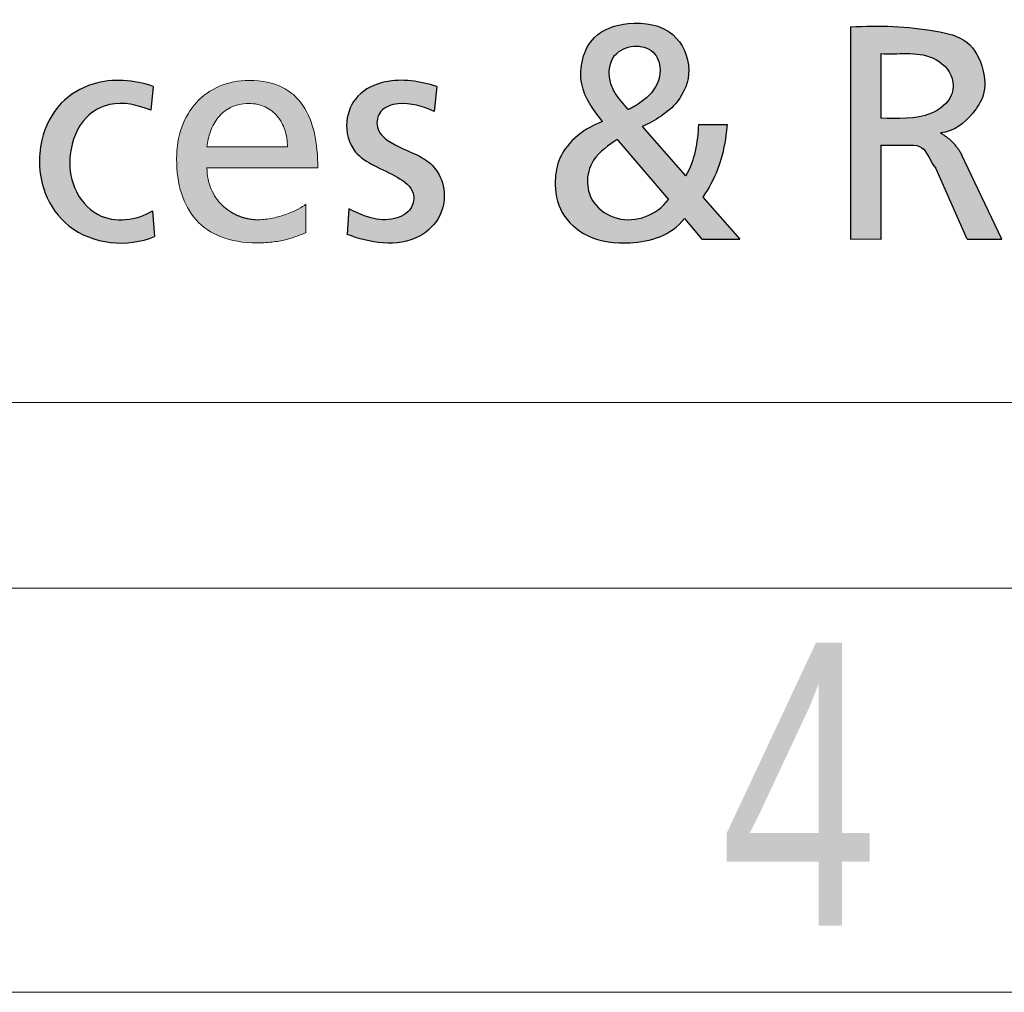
# Model space of a CAD drawing. Header units: millimetres. Extents: x 0 to 594, y 0 to 424.
# Tile 3 of 13: x 416 to 429, y 0 to 12. Entities that reach past the tile are written whole.
import ezdxf

# ---------------------------------------------------------------- set-up
doc = ezdxf.new("R2010")
doc.units = ezdxf.units.MM
doc.header["$LTSCALE"] = 0.25
doc.layers.add('FORMAT', color=7, linetype='Continuous')
doc.styles.add('SLDTEXTSTYLE3', font='TXT', dxfattribs={"width": 0.75})

# ---------------------------------------------------------------- blocks, each defined once
blk = doc.blocks.new('cajetin')
at = {"color": 7, "linetype": 'Continuous', "lineweight": 18}
for p, q in [((853.5, 7.5), (7.5, 7.5)), ((861, 0), (0, 0))]:
    blk.add_line(p, q, dxfattribs=at)
at = {"color": 7, "linetype": 'Continuous', "lineweight": 0, "insert": (618.00729158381, 6.489063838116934), "char_height": 5.25, "attachment_point": 2, "style": 'SLDTEXTSTYLE3'}
blk.add_mtext('4', dxfattribs=at)
blk = doc.blocks.new('LOGO_sombreado')
at = {"linetype": 'Continuous'}
h = blk.add_hatch(color=7, dxfattribs=at)
edge = h.paths.add_edge_path(flags=0)
edge.add_spline(control_points=[(21.80518499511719, 2.542211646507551), (21.87715258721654, 2.650277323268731), (22.03221727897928, 2.933266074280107), (22.09147354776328, 3.253403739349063), (22.10612114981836, 3.44187780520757)], knot_values=[0, 0, 0, 0, 0.4065839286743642, 1, 1, 1, 1], weights=[1, 1, 1, 1, 1], degree=3, periodic=0)
edge.add_line((22.10612114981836, 3.441877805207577), (21.75261181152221, 3.442482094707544))
edge.add_spline(control_points=[(21.75261181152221, 3.442482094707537), (21.73771256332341, 3.223558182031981), (21.71383364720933, 2.995582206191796), (21.590480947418, 2.80556099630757)], knot_values=[0, 0, 0, 0, 1, 1, 1, 1], weights=[1, 1, 1, 1], degree=3, periodic=0)
edge.add_line((21.59048094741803, 2.80556099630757), (21.05568476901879, 3.41589335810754))
edge.add_spline(control_points=[(21.05568476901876, 3.41589335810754), (21.21405843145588, 3.49108382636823), (21.50401468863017, 3.656432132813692), (21.6971531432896, 4.135566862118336), (21.46527757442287, 4.649830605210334), (20.91634414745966, 4.739435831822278), (20.3687136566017, 4.557154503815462), (20.21852997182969, 3.932741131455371), (20.45354487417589, 3.615640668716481), (20.56548515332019, 3.480068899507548)], knot_values=[0, 0, 0, 0, 0.1490557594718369, 0.2667255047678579, 0.3997881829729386, 0.5586868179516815, 0.6849578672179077, 0.8509330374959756, 1, 1, 1, 1], weights=[1, 1, 1, 1, 1, 1, 1, 1, 1, 1], degree=3, periodic=0)
edge.add_spline(control_points=[(20.56548515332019, 3.480068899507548), (20.35092752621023, 3.401936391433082), (20.04367555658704, 3.175232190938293), (19.95698732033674, 2.707680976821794), (20.02666153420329, 2.324769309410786), (20.3941320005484, 2.005132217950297), (20.98353484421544, 1.941171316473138), (21.41004107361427, 2.065528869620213), (21.5785764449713, 2.278258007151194)], knot_values=[0, 0, 0, 0, 0.2281589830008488, 0.3202652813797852, 0.4488884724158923, 0.5851883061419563, 0.7570426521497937, 1, 1, 1, 1], weights=[1, 1, 1, 1, 1, 1, 1, 1, 1], degree=3, periodic=0)
edge.add_line((21.57857644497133, 2.278258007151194), (21.79382435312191, 2.02264356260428))
edge.add_line((21.79382435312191, 2.02264356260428), (22.26408241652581, 2.02264356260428))
edge.add_line((22.26408241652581, 2.02264356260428), (21.80518499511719, 2.542211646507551))
edge = h.paths.add_edge_path(flags=0)
edge.add_spline(control_points=[(21.37910049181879, 2.515622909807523), (21.24077429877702, 2.319796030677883), (20.84880579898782, 2.17311589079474), (20.44699734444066, 2.429463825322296), (20.35015849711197, 2.72723700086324), (20.43540659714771, 3.053012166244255), (20.64409038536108, 3.183991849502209), (20.74640941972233, 3.257569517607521)], knot_values=[0, 0, 0, 0, 0.3539609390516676, 0.5292754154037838, 0.6541513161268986, 0.8034518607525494, 1, 1, 1, 1], weights=[1, 1, 1, 1, 1, 1, 1, 1], degree=3, periodic=0)
edge.add_line((20.74640941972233, 3.257569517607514), (21.37910049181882, 2.515622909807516))
edge = h.paths.add_edge_path(flags=0)
edge.add_spline(control_points=[(20.88225369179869, 3.627273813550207), (20.82466989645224, 3.691802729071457), (20.7286787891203, 3.799371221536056), (20.6263960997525, 4.02575127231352), (20.66276279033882, 4.316230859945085), (20.94328487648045, 4.440864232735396), (21.21540433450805, 4.373629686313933), (21.3184032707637, 4.078570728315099), (21.19461075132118, 3.829591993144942), (21.055464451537, 3.73118651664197), (21.0107256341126, 3.699546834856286)], knot_values=[0, 0, 0, 0, 0.1287241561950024, 0.2145807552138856, 0.3703793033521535, 0.5029583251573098, 0.6266524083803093, 0.7444102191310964, 0.9178218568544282, 1, 1, 1, 1], weights=[1, 1, 1, 1, 1, 1, 1, 1, 1, 1, 1], degree=3, periodic=0)
edge.add_spline(control_points=[(21.0107256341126, 3.699546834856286), (20.94895017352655, 3.659036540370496), (20.88225369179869, 3.627273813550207)], knot_values=[0, 0, 0, 1, 1, 1], weights=[1, 1, 1], degree=2, periodic=0)
h = blk.add_hatch(color=7, dxfattribs=at)
edge = h.paths.add_edge_path(flags=0)
edge.add_line((24.00897634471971, 3.188218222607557), (24.36846879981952, 3.188218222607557))
edge.add_spline(control_points=[(24.36846879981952, 3.188218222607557), (24.43417487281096, 3.188218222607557), (24.57204739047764, 3.167928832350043), (24.62737304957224, 2.966254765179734), (24.68709393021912, 2.902411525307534)], knot_values=[0, 0, 0, 0, 0.3333596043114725, 1, 1, 1, 1], weights=[1, 1, 1, 1, 1], degree=3, periodic=0)
edge.add_line((24.68709393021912, 2.902411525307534), (25.07516314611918, 2.022535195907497))
edge.add_line((25.07516314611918, 2.022535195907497), (25.50612394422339, 2.022535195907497))
edge.add_line((25.50612394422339, 2.022535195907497), (25.00818043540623, 3.071690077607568))
edge.add_spline(control_points=[(25.00818043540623, 3.071690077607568), (24.91213326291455, 3.240049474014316), (24.74730285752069, 3.338875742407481)], knot_values=[0, 0, 0, 1, 1, 1], weights=[1, 1, 1], degree=2, periodic=0)
edge.add_spline(control_points=[(24.74730285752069, 3.338875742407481), (24.9167825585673, 3.354488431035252), (25.11052005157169, 3.514372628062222), (25.31044044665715, 3.815909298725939), (25.28905342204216, 4.15031328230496), (25.10735416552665, 4.51311518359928), (24.45667683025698, 4.652657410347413), (23.9979732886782, 4.671965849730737), (23.63131109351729, 4.650785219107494)], knot_values=[0, 0, 0, 0, 0.1644101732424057, 0.2524804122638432, 0.3603426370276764, 0.4947050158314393, 0.6362272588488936, 1, 1, 1, 1], weights=[1, 1, 1, 1, 1, 1, 1, 1, 1], degree=3, periodic=0)
edge.add_line((23.63131109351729, 4.650785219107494), (23.63131109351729, 2.023209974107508))
edge.add_line((23.63131109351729, 2.023209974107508), (24.00897634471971, 2.020548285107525))
edge.add_line((24.00897634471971, 2.020548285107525), (24.00897634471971, 3.188218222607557))
edge = h.paths.add_edge_path(flags=0)
edge.add_line((24.00864978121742, 3.518649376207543), (24.00864978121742, 4.319927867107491))
edge.add_spline(control_points=[(24.00864978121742, 4.319927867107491), (24.21515060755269, 4.303056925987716), (24.57492757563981, 4.384192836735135), (24.916849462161, 4.071875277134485), (24.90140032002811, 3.747590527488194), (24.54786482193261, 3.486641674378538), (24.21699973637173, 3.518563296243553), (24.00864978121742, 3.518649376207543)], knot_values=[0, 0, 0, 0, 0.2978892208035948, 0.45942292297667, 0.5557703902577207, 0.7086388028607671, 1, 1, 1, 1], weights=[1, 1, 1, 1, 1, 1, 1, 1], degree=3, periodic=0)
h = blk.add_hatch(color=7, dxfattribs=at)
edge = h.paths.add_edge_path(flags=0)
edge.add_arc((16.30196241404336, 2.904385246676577), 0.6409930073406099, 248.03441069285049, 270.0502968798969, ccw=False)
edge.add_spline(control_points=[(16.06219918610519, 2.309922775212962), (15.9868891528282, 2.340333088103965), (15.91875832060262, 2.384543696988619), (15.86030607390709, 2.440932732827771)], knot_values=[23.38426970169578, 23.38426970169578, 23.38426970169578, 23.38426970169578, 23.7679247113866, 23.7679247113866, 23.7679247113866, 23.7679247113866], weights=[1, 0.9877716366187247, 0.9877716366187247, 1], degree=3, periodic=0)
edge.add_arc((16.29055579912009, 2.885258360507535), 0.6184982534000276, 203.0223573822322, 225.9220705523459, ccw=False)
edge.add_spline(control_points=[(15.72131949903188, 2.643369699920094), (15.68820443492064, 2.721202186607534), (15.66959231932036, 2.808945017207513), (15.66959231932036, 2.904060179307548)], knot_values=[0, 0, 0, 0, 1, 1, 1, 1], weights=[1, 1, 1, 1], degree=3, periodic=0)
edge.add_line((15.66959231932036, 2.904060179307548), (17.04090640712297, 2.904060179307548))
edge.add_spline(control_points=[(17.04090640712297, 2.904060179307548), (17.04090640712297, 3.05839570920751), (17.02791418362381, 3.203425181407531), (16.99848528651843, 3.333951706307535)], knot_values=[2, 2, 2, 2, 3, 3, 3, 3], weights=[1, 1, 1, 1], degree=3, periodic=0)
edge.add_spline(control_points=[(16.99848528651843, 3.333951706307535), (16.96905638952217, 3.464478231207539), (16.92313039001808, 3.58074352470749), (16.85714198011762, 3.677550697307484)], knot_values=[3, 3, 3, 3, 4, 4, 4, 4], weights=[1, 1, 1, 1], degree=3, periodic=0)
edge.add_spline(control_points=[(16.85714198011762, 3.677550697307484), (16.79121399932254, 3.774478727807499), (16.70528403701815, 3.852069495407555), (16.59578678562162, 3.905488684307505)], knot_values=[4, 4, 4, 4, 5, 5, 5, 5], weights=[1, 1, 1, 1], degree=3, periodic=0)
edge.add_spline(control_points=[(16.59578678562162, 3.905488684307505), (16.48634996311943, 3.958907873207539), (16.35328542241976, 3.988034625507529), (16.19326957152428, 3.988034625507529), (16.05772744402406, 3.988034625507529), (15.93372724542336, 3.962896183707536), (15.82398827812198, 3.916245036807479)], knot_values=[5, 5, 5, 5, 6, 6, 6, 7, 7, 7, 7], weights=[1, 1, 1, 1, 1, 1, 1], degree=3, periodic=0)
edge.add_spline(control_points=[(15.82398827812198, 3.916245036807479), (15.71418888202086, 3.8697147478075), (15.61871114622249, 3.801671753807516), (15.54009308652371, 3.715741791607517)], knot_values=[7, 7, 7, 7, 8, 8, 8, 8], weights=[1, 1, 1, 1], degree=3, periodic=0)
edge.add_spline(control_points=[(15.54009308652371, 3.715741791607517), (15.46153545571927, 3.629932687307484), (15.39989793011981, 3.526357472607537), (15.35789981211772, 3.40864188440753)], knot_values=[8, 8, 8, 8, 9, 9, 9, 9], weights=[1, 1, 1, 1], degree=3, periodic=0)
edge.add_spline(control_points=[(15.35789981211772, 3.40864188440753), (15.31596212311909, 3.290926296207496), (15.2936034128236, 3.159191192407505), (15.2936034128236, 3.016941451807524), (15.2936034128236, 2.860430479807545), (15.31312196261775, 2.71733473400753), (15.35300506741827, 2.590554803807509)], knot_values=[9, 9, 9, 9, 10, 10, 10, 11, 11, 11, 11], weights=[1, 1, 1, 1, 1, 1, 1], degree=3, periodic=0)
edge.add_spline(control_points=[(15.35300506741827, 2.590554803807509), (15.39294860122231, 2.463774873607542), (15.45325669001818, 2.353310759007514), (15.53483576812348, 2.262425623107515)], knot_values=[11, 11, 11, 11, 12, 12, 12, 12], weights=[1, 1, 1, 1], degree=3, periodic=0)
edge.add_spline(control_points=[(15.53483576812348, 2.262425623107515), (15.61641484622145, 2.171540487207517), (15.71938577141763, 2.10035518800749), (15.8444736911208, 2.051770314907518)], knot_values=[12, 12, 12, 12, 13, 13, 13, 13], weights=[1, 1, 1, 1], degree=3, periodic=0)
edge.add_spline(control_points=[(15.8444736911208, 2.051770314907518), (15.96956161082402, 2.003185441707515), (16.11688738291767, 1.977321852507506), (16.28729701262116, 1.977321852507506), (16.36645893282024, 1.977321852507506), (16.43558964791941, 1.982035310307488), (16.49674374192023, 1.989770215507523)], knot_values=[13, 13, 13, 13, 14, 14, 14, 15, 15, 15, 15], weights=[1, 1, 1, 1, 1, 1, 1], degree=3, periodic=0)
edge.add_spline(control_points=[(16.49674374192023, 1.989770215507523), (16.55789783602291, 1.997625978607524), (16.61113573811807, 2.00850318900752), (16.65869331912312, 2.020951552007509)], knot_values=[15, 15, 15, 15, 16, 16, 16, 16], weights=[1, 1, 1, 1], degree=3, periodic=0)
edge.add_spline(control_points=[(16.65869331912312, 2.020951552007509), (16.70631132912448, 2.033399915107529), (16.74824901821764, 2.04729857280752), (16.78668182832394, 2.061318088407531)], knot_values=[16, 16, 16, 16, 17, 17, 17, 17], weights=[1, 1, 1, 1], degree=3, periodic=0)
edge.add_spline(control_points=[(16.78668182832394, 2.061318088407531), (16.82517506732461, 2.075095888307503), (16.86016342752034, 2.088994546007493), (16.89400363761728, 2.101201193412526)], knot_values=[17, 17, 17, 17, 18, 18, 18, 18], weights=[1, 1, 1, 1], degree=3, periodic=0)
edge.add_line((16.89400363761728, 2.101201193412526), (16.89400363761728, 2.455314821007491))
edge.add_spline(control_points=[(16.89400363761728, 2.455314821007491), (16.87237007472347, 2.437427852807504), (16.83919458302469, 2.41664029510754), (16.79792161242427, 2.395248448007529)], knot_values=[19.00002, 19.00002, 19.00002, 19.00002, 20.00002, 20.00002, 20.00002, 20.00002], weights=[1, 1, 1, 1], degree=3, periodic=0)
edge.add_spline(control_points=[(16.79792161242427, 2.395248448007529), (16.75664864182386, 2.373856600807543), (16.70727819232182, 2.352102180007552), (16.65337557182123, 2.332644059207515)], knot_values=[20.00002, 20.00002, 20.00002, 20.00002, 21.00002, 21.00002, 21.00002, 21.00002], weights=[1, 1, 1, 1], degree=3, periodic=0)
edge.add_spline(control_points=[(16.65337557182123, 2.332644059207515), (16.5994729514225, 2.313185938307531), (16.54091730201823, 2.295782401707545), (16.48127393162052, 2.2833340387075)], knot_values=[21.00002, 21.00002, 21.00002, 21.00002, 22.00002, 22.00002, 22.00002, 22.00002], weights=[1, 1, 1, 1], degree=3, periodic=0)
edge.add_spline(control_points=[(16.48127393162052, 2.2833340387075), (16.42163056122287, 2.270885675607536), (16.36089946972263, 2.263392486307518), (16.30252510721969, 2.263392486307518)], knot_values=[22.00002, 22.00002, 22.00002, 22.00002, 23.00002, 23.00002, 23.00002, 23.00002], weights=[1, 1, 1, 1], degree=3, periodic=0)
edge = h.paths.add_edge_path(flags=0)
edge.add_spline(control_points=[(15.66959231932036, 3.166926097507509), (15.67611864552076, 3.229167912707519), (15.69001730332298, 3.293826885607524), (15.71255730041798, 3.355706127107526)], knot_values=[8, 8, 8, 8, 9, 9, 9, 9], weights=[1, 1, 1, 1], degree=3, periodic=0)
edge.add_spline(control_points=[(15.71255730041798, 3.355706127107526), (15.73509729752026, 3.417585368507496), (15.76627863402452, 3.476684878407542), (15.80755160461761, 3.528049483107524)], knot_values=[9, 9, 9, 9, 10, 10, 10, 10], weights=[1, 1, 1, 1], degree=3, periodic=0)
edge.add_spline(control_points=[(15.80755160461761, 3.528049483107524), (15.84876414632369, 3.579414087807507), (15.9000078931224, 3.623043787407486), (15.96255185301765, 3.653741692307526)], knot_values=[0, 0, 0, 0, 1, 1, 1, 1], weights=[1, 1, 1, 1], degree=3, periodic=0)
edge.add_spline(control_points=[(15.96255185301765, 3.653741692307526), (16.02515624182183, 3.684560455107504), (16.09912127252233, 3.702447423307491), (16.18577638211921, 3.702447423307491), (16.26215857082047, 3.702447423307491), (16.3302015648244, 3.687340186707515), (16.38942193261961, 3.660147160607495)], knot_values=[1, 1, 1, 1, 2, 2, 2, 3, 3, 3, 3], weights=[1, 1, 1, 1, 1, 1, 1], degree=3, periodic=0)
edge.add_spline(control_points=[(16.38942193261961, 3.660147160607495), (16.44864230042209, 3.632954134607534), (16.49897961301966, 3.593554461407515), (16.53976915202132, 3.545090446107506)], knot_values=[3, 3, 3, 3, 4, 4, 4, 4], weights=[1, 1, 1, 1], degree=3, periodic=0)
edge.add_spline(control_points=[(16.53976915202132, 3.545090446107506), (16.58049826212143, 3.496505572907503), (16.61174002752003, 3.438735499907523), (16.63276930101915, 3.374801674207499)], knot_values=[4, 4, 4, 4, 5, 5, 5, 5], weights=[1, 1, 1, 1], degree=3, periodic=0)
edge.add_spline(control_points=[(16.63276930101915, 3.374801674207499), (16.65385900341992, 3.31074699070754), (16.66467578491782, 3.24052855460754), (16.66467578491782, 3.166926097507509)], knot_values=[5, 5, 5, 5, 6, 6, 6, 6], weights=[1, 1, 1, 1], degree=3, periodic=0)
edge.add_line((16.66467578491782, 3.166926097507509), (16.41588981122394, 3.166926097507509))
edge.add_line((16.41588981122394, 3.166926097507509), (15.66959231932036, 3.166926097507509))
h = blk.add_hatch(color=7, dxfattribs=at)
edge = h.paths.add_edge_path(flags=0)
edge.add_arc((16.30196241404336, 2.904385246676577), 0.6409930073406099, 248.03441069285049, 270.0502968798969, ccw=False)
edge.add_spline(control_points=[(16.06219918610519, 2.309922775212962), (15.9868891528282, 2.340333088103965), (15.91875832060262, 2.384543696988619), (15.86030607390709, 2.440932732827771)], knot_values=[23.38426970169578, 23.38426970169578, 23.38426970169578, 23.38426970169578, 23.7679247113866, 23.7679247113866, 23.7679247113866, 23.7679247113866], weights=[1, 0.9877716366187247, 0.9877716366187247, 1], degree=3, periodic=0)
edge.add_arc((16.29055579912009, 2.885258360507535), 0.6184982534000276, 203.0223573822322, 225.9220705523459, ccw=False)
edge.add_spline(control_points=[(15.72131949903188, 2.643369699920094), (15.68820443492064, 2.721202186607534), (15.66959231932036, 2.808945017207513), (15.66959231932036, 2.904060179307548)], knot_values=[0, 0, 0, 0, 1, 1, 1, 1], weights=[1, 1, 1, 1], degree=3, periodic=0)
edge.add_line((15.66959231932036, 2.904060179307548), (17.04090640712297, 2.904060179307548))
edge.add_spline(control_points=[(17.04090640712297, 2.904060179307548), (17.04090640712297, 3.05839570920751), (17.02791418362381, 3.203425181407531), (16.99848528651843, 3.333951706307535)], knot_values=[2, 2, 2, 2, 3, 3, 3, 3], weights=[1, 1, 1, 1], degree=3, periodic=0)
edge.add_spline(control_points=[(16.99848528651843, 3.333951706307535), (16.96905638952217, 3.464478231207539), (16.92313039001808, 3.58074352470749), (16.85714198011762, 3.677550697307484)], knot_values=[3, 3, 3, 3, 4, 4, 4, 4], weights=[1, 1, 1, 1], degree=3, periodic=0)
edge.add_spline(control_points=[(16.85714198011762, 3.677550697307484), (16.79121399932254, 3.774478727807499), (16.70528403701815, 3.852069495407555), (16.59578678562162, 3.905488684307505)], knot_values=[4, 4, 4, 4, 5, 5, 5, 5], weights=[1, 1, 1, 1], degree=3, periodic=0)
edge.add_spline(control_points=[(16.59578678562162, 3.905488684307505), (16.48634996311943, 3.958907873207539), (16.35328542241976, 3.988034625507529), (16.19326957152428, 3.988034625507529), (16.05772744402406, 3.988034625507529), (15.93372724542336, 3.962896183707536), (15.82398827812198, 3.916245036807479)], knot_values=[5, 5, 5, 5, 6, 6, 6, 7, 7, 7, 7], weights=[1, 1, 1, 1, 1, 1, 1], degree=3, periodic=0)
edge.add_spline(control_points=[(15.82398827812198, 3.916245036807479), (15.71418888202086, 3.8697147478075), (15.61871114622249, 3.801671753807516), (15.54009308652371, 3.715741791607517)], knot_values=[7, 7, 7, 7, 8, 8, 8, 8], weights=[1, 1, 1, 1], degree=3, periodic=0)
edge.add_spline(control_points=[(15.54009308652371, 3.715741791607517), (15.46153545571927, 3.629932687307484), (15.39989793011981, 3.526357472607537), (15.35789981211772, 3.40864188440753)], knot_values=[8, 8, 8, 8, 9, 9, 9, 9], weights=[1, 1, 1, 1], degree=3, periodic=0)
edge.add_spline(control_points=[(15.35789981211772, 3.40864188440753), (15.31596212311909, 3.290926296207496), (15.2936034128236, 3.159191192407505), (15.2936034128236, 3.016941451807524), (15.2936034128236, 2.860430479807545), (15.31312196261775, 2.71733473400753), (15.35300506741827, 2.590554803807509)], knot_values=[9, 9, 9, 9, 10, 10, 10, 11, 11, 11, 11], weights=[1, 1, 1, 1, 1, 1, 1], degree=3, periodic=0)
edge.add_spline(control_points=[(15.35300506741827, 2.590554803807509), (15.39294860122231, 2.463774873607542), (15.45325669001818, 2.353310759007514), (15.53483576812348, 2.262425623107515)], knot_values=[11, 11, 11, 11, 12, 12, 12, 12], weights=[1, 1, 1, 1], degree=3, periodic=0)
edge.add_spline(control_points=[(15.53483576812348, 2.262425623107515), (15.61641484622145, 2.171540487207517), (15.71938577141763, 2.10035518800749), (15.8444736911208, 2.051770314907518)], knot_values=[12, 12, 12, 12, 13, 13, 13, 13], weights=[1, 1, 1, 1], degree=3, periodic=0)
edge.add_spline(control_points=[(15.8444736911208, 2.051770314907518), (15.96956161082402, 2.003185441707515), (16.11688738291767, 1.977321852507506), (16.28729701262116, 1.977321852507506), (16.36645893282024, 1.977321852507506), (16.43558964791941, 1.982035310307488), (16.49674374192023, 1.989770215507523)], knot_values=[13, 13, 13, 13, 14, 14, 14, 15, 15, 15, 15], weights=[1, 1, 1, 1, 1, 1, 1], degree=3, periodic=0)
edge.add_spline(control_points=[(16.49674374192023, 1.989770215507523), (16.55789783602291, 1.997625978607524), (16.61113573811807, 2.00850318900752), (16.65869331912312, 2.020951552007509)], knot_values=[15, 15, 15, 15, 16, 16, 16, 16], weights=[1, 1, 1, 1], degree=3, periodic=0)
edge.add_spline(control_points=[(16.65869331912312, 2.020951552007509), (16.70631132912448, 2.033399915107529), (16.74824901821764, 2.04729857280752), (16.78668182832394, 2.061318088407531)], knot_values=[16, 16, 16, 16, 17, 17, 17, 17], weights=[1, 1, 1, 1], degree=3, periodic=0)
edge.add_spline(control_points=[(16.78668182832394, 2.061318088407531), (16.82517506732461, 2.075095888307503), (16.86016342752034, 2.088994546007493), (16.89400363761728, 2.101201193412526)], knot_values=[17, 17, 17, 17, 18, 18, 18, 18], weights=[1, 1, 1, 1], degree=3, periodic=0)
edge.add_line((16.89400363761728, 2.101201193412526), (16.89400363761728, 2.455314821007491))
edge.add_spline(control_points=[(16.89400363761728, 2.455314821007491), (16.87237007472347, 2.437427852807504), (16.83919458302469, 2.41664029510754), (16.79792161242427, 2.395248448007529)], knot_values=[19.00002, 19.00002, 19.00002, 19.00002, 20.00002, 20.00002, 20.00002, 20.00002], weights=[1, 1, 1, 1], degree=3, periodic=0)
edge.add_spline(control_points=[(16.79792161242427, 2.395248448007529), (16.75664864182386, 2.373856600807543), (16.70727819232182, 2.352102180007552), (16.65337557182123, 2.332644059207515)], knot_values=[20.00002, 20.00002, 20.00002, 20.00002, 21.00002, 21.00002, 21.00002, 21.00002], weights=[1, 1, 1, 1], degree=3, periodic=0)
edge.add_spline(control_points=[(16.65337557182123, 2.332644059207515), (16.5994729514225, 2.313185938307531), (16.54091730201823, 2.295782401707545), (16.48127393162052, 2.2833340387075)], knot_values=[21.00002, 21.00002, 21.00002, 21.00002, 22.00002, 22.00002, 22.00002, 22.00002], weights=[1, 1, 1, 1], degree=3, periodic=0)
edge.add_spline(control_points=[(16.48127393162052, 2.2833340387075), (16.42163056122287, 2.270885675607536), (16.36089946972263, 2.263392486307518), (16.30252510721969, 2.263392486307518)], knot_values=[22.00002, 22.00002, 22.00002, 22.00002, 23.00002, 23.00002, 23.00002, 23.00002], weights=[1, 1, 1, 1], degree=3, periodic=0)
edge = h.paths.add_edge_path(flags=0)
edge.add_spline(control_points=[(15.66959231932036, 3.166926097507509), (15.67611864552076, 3.229167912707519), (15.69001730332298, 3.293826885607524), (15.71255730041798, 3.355706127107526)], knot_values=[8, 8, 8, 8, 9, 9, 9, 9], weights=[1, 1, 1, 1], degree=3, periodic=0)
edge.add_spline(control_points=[(15.71255730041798, 3.355706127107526), (15.73509729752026, 3.417585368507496), (15.76627863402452, 3.476684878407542), (15.80755160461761, 3.528049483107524)], knot_values=[9, 9, 9, 9, 10, 10, 10, 10], weights=[1, 1, 1, 1], degree=3, periodic=0)
edge.add_spline(control_points=[(15.80755160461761, 3.528049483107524), (15.84876414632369, 3.579414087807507), (15.9000078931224, 3.623043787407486), (15.96255185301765, 3.653741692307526)], knot_values=[0, 0, 0, 0, 1, 1, 1, 1], weights=[1, 1, 1, 1], degree=3, periodic=0)
edge.add_spline(control_points=[(15.96255185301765, 3.653741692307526), (16.02515624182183, 3.684560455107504), (16.09912127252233, 3.702447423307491), (16.18577638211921, 3.702447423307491), (16.26215857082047, 3.702447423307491), (16.3302015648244, 3.687340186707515), (16.38942193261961, 3.660147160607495)], knot_values=[1, 1, 1, 1, 2, 2, 2, 3, 3, 3, 3], weights=[1, 1, 1, 1, 1, 1, 1], degree=3, periodic=0)
edge.add_spline(control_points=[(16.38942193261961, 3.660147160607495), (16.44864230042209, 3.632954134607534), (16.49897961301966, 3.593554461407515), (16.53976915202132, 3.545090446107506)], knot_values=[3, 3, 3, 3, 4, 4, 4, 4], weights=[1, 1, 1, 1], degree=3, periodic=0)
edge.add_spline(control_points=[(16.53976915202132, 3.545090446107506), (16.58049826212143, 3.496505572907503), (16.61174002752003, 3.438735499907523), (16.63276930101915, 3.374801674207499)], knot_values=[4, 4, 4, 4, 5, 5, 5, 5], weights=[1, 1, 1, 1], degree=3, periodic=0)
edge.add_spline(control_points=[(16.63276930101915, 3.374801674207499), (16.65385900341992, 3.31074699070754), (16.66467578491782, 3.24052855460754), (16.66467578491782, 3.166926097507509)], knot_values=[5, 5, 5, 5, 6, 6, 6, 6], weights=[1, 1, 1, 1], degree=3, periodic=0)
edge.add_line((16.66467578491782, 3.166926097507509), (16.41588981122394, 3.166926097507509))
edge.add_line((16.41588981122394, 3.166926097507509), (15.66959231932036, 3.166926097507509))
at = {"layer": 'FORMAT'}
h = blk.add_hatch(color=256, dxfattribs=at)
edge = h.paths.add_edge_path(flags=0)
edge.add_spline(control_points=[(14.99369455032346, 2.372406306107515), (14.80342185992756, 2.254375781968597), (14.34987523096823, 2.197414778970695), (13.99277567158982, 2.64196762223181), (13.944642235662, 3.102252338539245), (14.10101038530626, 3.522035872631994), (14.51883264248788, 3.756115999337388), (14.81805017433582, 3.681829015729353), (14.97514286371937, 3.6195389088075)], knot_values=[0, 0, 0, 0, 0.2397356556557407, 0.3927620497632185, 0.535376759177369, 0.7077411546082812, 0.8207777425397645, 1, 1, 1, 1], weights=[1, 1, 1, 1, 1, 1, 1, 1, 1], degree=3, periodic=0)
edge.add_line((14.9751428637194, 3.619538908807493), (15.00505519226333, 3.913344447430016))
edge.add_spline(control_points=[(15.00505519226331, 3.913344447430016), (14.76920025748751, 3.993950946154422), (14.33818000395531, 4.031805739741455), (13.81780714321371, 3.723664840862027), (13.56464290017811, 3.213677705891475), (13.59786689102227, 2.624369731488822), (14.05193056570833, 1.976556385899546), (14.68677269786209, 1.916141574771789), (15.02028328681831, 2.056362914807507)], knot_values=[0, 0, 0, 0, 0.1894416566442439, 0.3044366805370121, 0.4334053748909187, 0.5981526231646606, 0.7235130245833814, 1, 1, 1, 1], weights=[1, 1, 1, 1, 1, 1, 1, 1, 1], degree=3, periodic=0)
edge.add_line((15.02028328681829, 2.056362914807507), (14.99369455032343, 2.372406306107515))
h = blk.add_hatch(color=256, dxfattribs=at)
edge = h.paths.add_edge_path(flags=0)
edge.add_spline(control_points=[(17.40638067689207, 2.082468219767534), (17.67035797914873, 1.976452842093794), (18.16780218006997, 1.890030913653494), (18.58006166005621, 2.287243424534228), (18.63296039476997, 2.635792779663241), (18.51031553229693, 2.915258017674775), (18.23674949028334, 3.100513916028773), (17.95927731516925, 3.176307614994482), (17.74357760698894, 3.395620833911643), (17.80069950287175, 3.642227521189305), (18.1185738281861, 3.739478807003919), (18.34080093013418, 3.665491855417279), (18.48280150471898, 3.604552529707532)], knot_values=[0, 0, 0, 0, 0.2486171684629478, 0.3448877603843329, 0.4372737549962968, 0.5201900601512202, 0.5798426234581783, 0.701278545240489, 0.7559945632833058, 0.8108630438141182, 0.8735819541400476, 1, 1, 1, 1], weights=[1, 1, 1, 1, 1, 1, 1, 1, 1, 1, 1, 1, 1], degree=3, periodic=0)
edge.add_line((18.48280150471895, 3.604552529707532), (18.51271383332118, 3.913344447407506))
edge.add_spline(control_points=[(18.5127138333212, 3.913344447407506), (18.30798539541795, 3.97594575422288), (17.95824568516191, 4.037934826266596), (17.51325863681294, 3.834107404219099), (17.35512574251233, 3.470061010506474), (17.45001637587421, 3.102179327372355), (17.74979883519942, 2.919686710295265), (18.01160769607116, 2.811354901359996), (18.25300544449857, 2.63598903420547), (18.21179162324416, 2.369168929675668), (17.87657680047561, 2.19652374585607), (17.59254255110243, 2.311508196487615), (17.42493236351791, 2.398874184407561)], knot_values=[0, 0, 0, 0, 0.1768908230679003, 0.2801083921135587, 0.3736800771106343, 0.4799749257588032, 0.5584819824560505, 0.6484723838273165, 0.7229918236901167, 0.7734622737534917, 0.8394931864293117, 1, 1, 1, 1], weights=[1, 1, 1, 1, 1, 1, 1, 1, 1, 1, 1, 1, 1], degree=3, periodic=0)
edge.add_line((17.42493236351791, 2.398874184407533), (17.40638067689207, 2.082468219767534))
at = {"color": 7, "linetype": 'Continuous', "lineweight": 18}
for p, q in [((16.66467578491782, 3.166926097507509), (16.41588981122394, 3.166926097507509)), ((0, 1.387778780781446e-14), (72.50000000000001, 1.387778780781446e-14))]:
    blk.add_line(p, q, dxfattribs=at)
blk.add_arc((16.29055579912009, 2.885258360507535), 0.618498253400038, 203.022357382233, 225.9220705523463, dxfattribs=at)
at = {"color": 8, "linetype": 'Continuous', "lineweight": 0}
for points in [[(15.82398827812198, 3.916245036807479), (15.71418888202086, 3.8697147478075), (15.61871114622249, 3.801671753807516), (15.54009308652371, 3.715741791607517)], [(16.85714198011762, 3.677550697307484), (16.79121399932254, 3.774478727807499), (16.70528403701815, 3.852069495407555), (16.59578678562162, 3.905488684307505)], [(15.54009308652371, 3.715741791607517), (15.46153545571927, 3.629932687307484), (15.39989793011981, 3.526357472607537), (15.35789981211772, 3.40864188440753)], [(16.38942193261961, 3.660147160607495), (16.44864230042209, 3.632954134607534), (16.49897961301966, 3.593554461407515), (16.53976915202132, 3.545090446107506)], [(16.99848528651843, 3.333951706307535), (16.96905638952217, 3.464478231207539), (16.92313039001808, 3.58074352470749), (16.85714198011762, 3.677550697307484)], [(15.80755160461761, 3.528049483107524), (15.84876414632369, 3.579414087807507), (15.9000078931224, 3.623043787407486), (15.96255185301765, 3.653741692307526)], [(16.53976915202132, 3.545090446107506), (16.58049826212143, 3.496505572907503), (16.61174002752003, 3.438735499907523), (16.63276930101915, 3.374801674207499)], [(15.71255730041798, 3.355706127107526), (15.73509729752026, 3.417585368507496), (15.76627863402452, 3.476684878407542), (15.80755160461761, 3.528049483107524)], [(15.66959231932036, 3.166926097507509), (15.67611864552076, 3.229167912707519), (15.69001730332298, 3.293826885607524), (15.71255730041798, 3.355706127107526)], [(16.63276930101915, 3.374801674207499), (16.65385900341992, 3.31074699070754), (16.66467578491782, 3.24052855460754), (16.66467578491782, 3.166926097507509)], [(17.04090640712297, 2.904060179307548), (17.04090640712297, 3.05839570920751), (17.02791418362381, 3.203425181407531), (16.99848528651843, 3.333951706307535)], [(16.41588981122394, 3.166926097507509), (16.16712398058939, 3.166926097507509), (15.9183581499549, 3.166926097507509), (15.66959231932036, 3.166926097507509)], [(15.72131949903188, 2.643369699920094), (15.68820443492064, 2.721202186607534), (15.66959231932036, 2.808945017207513), (15.66959231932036, 2.904060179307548)], [(15.66959231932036, 2.904060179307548), (16.12669701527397, 2.904060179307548), (16.5838017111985, 2.904060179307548), (17.04090640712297, 2.904060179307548)], [(15.35300506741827, 2.590554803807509), (15.39294860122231, 2.463774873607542), (15.45325669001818, 2.353310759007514), (15.53483576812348, 2.262425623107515)], [(16.89400363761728, 2.455314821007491), (16.87237007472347, 2.437427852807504), (16.83919458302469, 2.41664029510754), (16.79792161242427, 2.395248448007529)], [(16.89400363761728, 2.101201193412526), (16.89400363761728, 2.219239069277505), (16.89400363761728, 2.337276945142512), (16.89400363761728, 2.455314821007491)], [(16.65337557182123, 2.332644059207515), (16.5994729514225, 2.313185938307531), (16.54091730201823, 2.295782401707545), (16.48127393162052, 2.2833340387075)], [(16.79792161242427, 2.395248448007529), (16.75664864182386, 2.373856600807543), (16.70727819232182, 2.352102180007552), (16.65337557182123, 2.332644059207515)], [(15.53483576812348, 2.262425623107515), (15.61641484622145, 2.171540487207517), (15.71938577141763, 2.10035518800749), (15.8444736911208, 2.051770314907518)], [(16.48127393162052, 2.2833340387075), (16.42163056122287, 2.270885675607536), (16.36089946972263, 2.263392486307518), (16.30252510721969, 2.263392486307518)], [(16.78668182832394, 2.061318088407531), (16.82517506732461, 2.075095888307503), (16.86016342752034, 2.088994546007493), (16.89400363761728, 2.101201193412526)], [(16.49674374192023, 1.989770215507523), (16.55789783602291, 1.997625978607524), (16.61113573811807, 2.00850318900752), (16.65869331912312, 2.020951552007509)], [(16.65869331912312, 2.020951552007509), (16.70631132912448, 2.033399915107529), (16.74824901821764, 2.04729857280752), (16.78668182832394, 2.061318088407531)]]:
    blk.add_open_spline(points, degree=3, dxfattribs=at)
for points, knots in [([(16.59578678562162, 3.905488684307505), (16.48634996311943, 3.958907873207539), (16.35328542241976, 3.988034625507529), (16.19326957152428, 3.988034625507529), (16.05772744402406, 3.988034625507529), (15.93372724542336, 3.962896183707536), (15.82398827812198, 3.916245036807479)], [5, 5, 5, 5, 6, 6, 6, 7, 7, 7, 7]), ([(15.96255185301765, 3.653741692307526), (16.02515624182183, 3.684560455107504), (16.09912127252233, 3.702447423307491), (16.18577638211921, 3.702447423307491), (16.26215857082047, 3.702447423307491), (16.3302015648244, 3.687340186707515), (16.38942193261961, 3.660147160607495)], [1, 1, 1, 1, 2, 2, 2, 3, 3, 3, 3]), ([(15.35789981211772, 3.40864188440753), (15.31596212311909, 3.290926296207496), (15.2936034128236, 3.159191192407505), (15.2936034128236, 3.016941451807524), (15.2936034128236, 2.860430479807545), (15.31312196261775, 2.71733473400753), (15.35300506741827, 2.590554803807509)], [9, 9, 9, 9, 10, 10, 10, 11, 11, 11, 11]), ([(15.8444736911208, 2.051770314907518), (15.96956161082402, 2.003185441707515), (16.11688738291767, 1.977321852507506), (16.28729701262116, 1.977321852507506), (16.36645893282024, 1.977321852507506), (16.43558964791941, 1.982035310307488), (16.49674374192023, 1.989770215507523)], [13, 13, 13, 13, 14, 14, 14, 15, 15, 15, 15])]:
    blk.add_open_spline(points, degree=3, knots=knots, dxfattribs=at)
for points, weights in [([(16.06219918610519, 2.309922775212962), (15.9868891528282, 2.340333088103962), (15.91875832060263, 2.384543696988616), (15.86030607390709, 2.440932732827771)], [1, 0.9877716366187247, 0.9877716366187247, 1]), ([(16.30252510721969, 2.263392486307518), (16.21991552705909, 2.263319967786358), (16.13881205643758, 2.279022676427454), (16.06219918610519, 2.309922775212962)], [1, 0.9877338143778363, 0.9877338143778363, 1])]:
    blk.add_rational_spline(points, weights, degree=3, dxfattribs=at)
at = {"layer": 'FORMAT', "color": 7}
for p, q in [((23.63131109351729, 4.650785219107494), (23.63131109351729, 2.023209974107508)), ((24.00864978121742, 4.319927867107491), (24.00864978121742, 3.518649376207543)), ((15.00505519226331, 3.913344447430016), (14.97514286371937, 3.6195389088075)), ((18.5127138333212, 3.913344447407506), (18.48280150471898, 3.604552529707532)), ((21.05568476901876, 3.41589335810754), (21.590480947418, 2.80556099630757)), ((21.75261181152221, 3.442482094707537), (22.10612114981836, 3.44187780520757)), ((20.74640941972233, 3.257569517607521), (21.37910049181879, 2.515622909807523)), ((24.00897634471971, 3.188218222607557), (24.00897634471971, 2.020548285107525)), ((24.00897634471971, 3.188218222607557), (24.36846879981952, 3.188218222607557)), ((25.50612394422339, 2.022535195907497), (25.00818043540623, 3.071690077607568)), ((25.07516314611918, 2.022535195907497), (24.68709393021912, 2.902411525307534)), ((21.80518499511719, 2.542211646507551), (22.26408241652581, 2.02264356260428)), ((14.99369455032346, 2.372406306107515), (15.02028328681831, 2.056362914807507)), ((17.42493236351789, 2.398874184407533), (17.40638067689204, 2.082468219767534)), ((21.5785764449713, 2.278258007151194), (21.79382435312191, 2.02264356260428)), ((21.79382435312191, 2.02264356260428), (22.26408241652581, 2.02264356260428)), ((24.00897634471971, 2.020548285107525), (23.63131109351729, 2.023209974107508)), ((25.07516314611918, 2.022535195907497), (25.50612394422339, 2.022535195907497))]:
    blk.add_line(p, q, dxfattribs=at)
for points, knots in [([(20.56548515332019, 3.480068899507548), (20.45354487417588, 3.61564066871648), (20.21852997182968, 3.932741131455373), (20.3687136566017, 4.557154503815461), (20.91634414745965, 4.739435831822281), (21.46527757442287, 4.649830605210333), (21.69715314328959, 4.135566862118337), (21.50401468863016, 3.65643213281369), (21.21405843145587, 3.491083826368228), (21.05568476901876, 3.41589335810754)], [0, 0, 0, 0, 0.1490669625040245, 0.3150421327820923, 0.4413131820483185, 0.6002118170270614, 0.733274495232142, 0.8509442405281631, 1, 1, 1, 1]), ([(23.63131109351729, 4.650785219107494), (23.99797328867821, 4.671965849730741), (24.456676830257, 4.652657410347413), (25.10735416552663, 4.51311518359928), (25.28905342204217, 4.15031328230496), (25.31044044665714, 3.815909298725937), (25.11052005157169, 3.514372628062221), (24.91678255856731, 3.354488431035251), (24.74730285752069, 3.338875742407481)], [0, 0, 0, 0, 0.3637727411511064, 0.5052949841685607, 0.6396573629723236, 0.7475195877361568, 0.8355898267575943, 1, 1, 1, 1]), ([(20.88225369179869, 3.627273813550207), (20.82466989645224, 3.691802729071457), (20.7286787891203, 3.799371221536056), (20.6263960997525, 4.02575127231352), (20.66276279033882, 4.316230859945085), (20.94328487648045, 4.440864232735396), (21.21540433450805, 4.373629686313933), (21.3184032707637, 4.078570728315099), (21.19461075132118, 3.829591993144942), (21.055464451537, 3.73118651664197), (21.0107256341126, 3.699546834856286)], [0, 0, 0, 0, 0.1287241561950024, 0.2145807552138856, 0.3703793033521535, 0.5029583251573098, 0.6266524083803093, 0.7444102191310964, 0.9178218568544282, 1, 1, 1, 1]), ([(24.00864978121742, 4.319927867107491), (24.2151506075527, 4.303056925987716), (24.5749275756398, 4.384192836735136), (24.916849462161, 4.071875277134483), (24.9014003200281, 3.747590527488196), (24.54786482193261, 3.486641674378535), (24.21699973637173, 3.518563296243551), (24.00864978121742, 3.518649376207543)], [0, 0, 0, 0, 0.2978892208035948, 0.45942292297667, 0.5557703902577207, 0.7086388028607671, 1, 1, 1, 1]), ([(15.00505519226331, 3.913344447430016), (14.76920025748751, 3.993950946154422), (14.33818000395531, 4.031805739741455), (13.81780714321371, 3.723664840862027), (13.56464290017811, 3.213677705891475), (13.59786689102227, 2.624369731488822), (14.05193056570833, 1.976556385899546), (14.68677269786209, 1.916141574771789), (15.02028328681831, 2.056362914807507)], [0, 0, 0, 0, 0.1894416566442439, 0.3044366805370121, 0.4334053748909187, 0.5981526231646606, 0.7235130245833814, 1, 1, 1, 1]), ([(18.5127138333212, 3.913344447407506), (18.30798539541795, 3.97594575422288), (17.95824568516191, 4.037934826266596), (17.51325863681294, 3.834107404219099), (17.35512574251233, 3.470061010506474), (17.45001637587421, 3.102179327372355), (17.74979883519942, 2.919686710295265), (18.01160769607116, 2.811354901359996), (18.25300544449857, 2.63598903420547), (18.21179162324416, 2.369168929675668), (17.87657680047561, 2.19652374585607), (17.59254255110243, 2.311508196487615), (17.42493236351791, 2.398874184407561)], [0, 0, 0, 0, 0.1768908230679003, 0.2801083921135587, 0.3736800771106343, 0.4799749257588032, 0.5584819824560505, 0.6484723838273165, 0.7229918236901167, 0.7734622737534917, 0.8394931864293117, 1, 1, 1, 1]), ([(14.97514286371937, 3.6195389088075), (14.81805017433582, 3.681829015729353), (14.51883264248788, 3.756115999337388), (14.10101038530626, 3.522035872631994), (13.944642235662, 3.102252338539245), (13.99277567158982, 2.64196762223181), (14.34987523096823, 2.197414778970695), (14.80342185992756, 2.254375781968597), (14.99369455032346, 2.372406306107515)], [0, 0, 0, 0, 0.1792222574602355, 0.2922588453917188, 0.464623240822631, 0.6072379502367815, 0.7602643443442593, 1, 1, 1, 1]), ([(18.48280150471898, 3.604552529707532), (18.34080093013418, 3.665491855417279), (18.1185738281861, 3.739478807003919), (17.80069950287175, 3.642227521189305), (17.74357760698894, 3.395620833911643), (17.95927731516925, 3.176307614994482), (18.23674949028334, 3.100513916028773), (18.51031553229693, 2.915258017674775), (18.63296039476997, 2.635792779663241), (18.58006166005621, 2.287243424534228), (18.16780218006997, 1.890030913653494), (17.67035797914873, 1.976452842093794), (17.40638067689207, 2.082468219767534)], [0, 0, 0, 0, 0.1264180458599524, 0.1891369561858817, 0.2440054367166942, 0.298721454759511, 0.4201573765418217, 0.4798099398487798, 0.5627262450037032, 0.6551122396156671, 0.7513828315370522, 1, 1, 1, 1]), ([(20.56548515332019, 3.480068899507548), (20.35092752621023, 3.401936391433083), (20.04367555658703, 3.175232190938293), (19.95698732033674, 2.707680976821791), (20.02666153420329, 2.324769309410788), (20.39413200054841, 2.005132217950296), (20.98353484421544, 1.941171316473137), (21.41004107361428, 2.065528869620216), (21.5785764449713, 2.278258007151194)], [0, 0, 0, 0, 0.2281589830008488, 0.3202652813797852, 0.4488884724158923, 0.5851883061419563, 0.7570426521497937, 1, 1, 1, 1]), ([(22.10612114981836, 3.44187780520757), (22.09147354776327, 3.253403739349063), (22.03221727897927, 2.93326607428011), (21.87715258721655, 2.650277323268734), (21.80518499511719, 2.542211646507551)], [0, 0, 0, 0, 0.5934160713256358, 1, 1, 1, 1]), ([(20.74640941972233, 3.257569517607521), (20.64409038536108, 3.183991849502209), (20.43540659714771, 3.053012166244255), (20.35015849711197, 2.72723700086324), (20.44699734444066, 2.429463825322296), (20.84880579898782, 2.17311589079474), (21.24077429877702, 2.319796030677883), (21.37910049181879, 2.515622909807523)], [0, 0, 0, 0, 0.1965481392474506, 0.3458486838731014, 0.4707245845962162, 0.6460390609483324, 1, 1, 1, 1]), ([(24.36846879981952, 3.188218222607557), (24.43417487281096, 3.188218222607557), (24.57204739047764, 3.167928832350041), (24.62737304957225, 2.966254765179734), (24.68709393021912, 2.902411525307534)], [0, 0, 0, 0, 0.3333596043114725, 1, 1, 1, 1])]:
    blk.add_open_spline(points, degree=3, knots=knots, dxfattribs=at)
for points, degree in [([(21.0107256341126, 3.699546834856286), (20.94895017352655, 3.659036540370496), (20.88225369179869, 3.627273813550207)], 2), ([(21.75261181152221, 3.442482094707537), (21.73771256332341, 3.22355818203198), (21.71383364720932, 2.995582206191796), (21.590480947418, 2.80556099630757)], 3), ([(24.74730285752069, 3.338875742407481), (24.91213326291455, 3.240049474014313), (25.00818043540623, 3.071690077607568)], 2)]:
    blk.add_open_spline(points, degree=degree, dxfattribs=at)

msp = doc.modelspace()

# ---------------------------------------------------------------- linework, layer by layer
at = {"color": 7, "linetype": 'Continuous', "lineweight": 18}
msp.add_line((402.5540048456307, 5.174216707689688), (588.8257818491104, 5.174216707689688), dxfattribs=at)

# ---------------------------------------------------------------- block references
at = {"xscale": 0.689895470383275, "yscale": 0.689895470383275, "zscale": 0.689895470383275}
msp.add_blockref('cajetin', (-2.123008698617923e-06, 6.798160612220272e-07), dxfattribs=at)
at = {"color": 7, "linetype": 'Continuous', "xscale": 1.034843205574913, "yscale": 1.034843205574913, "zscale": 1.034843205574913}
msp.add_blockref('LOGO_sombreado', (402.5639655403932, 7.552249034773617), dxfattribs=at)

doc.saveas('drawing.dxf')
